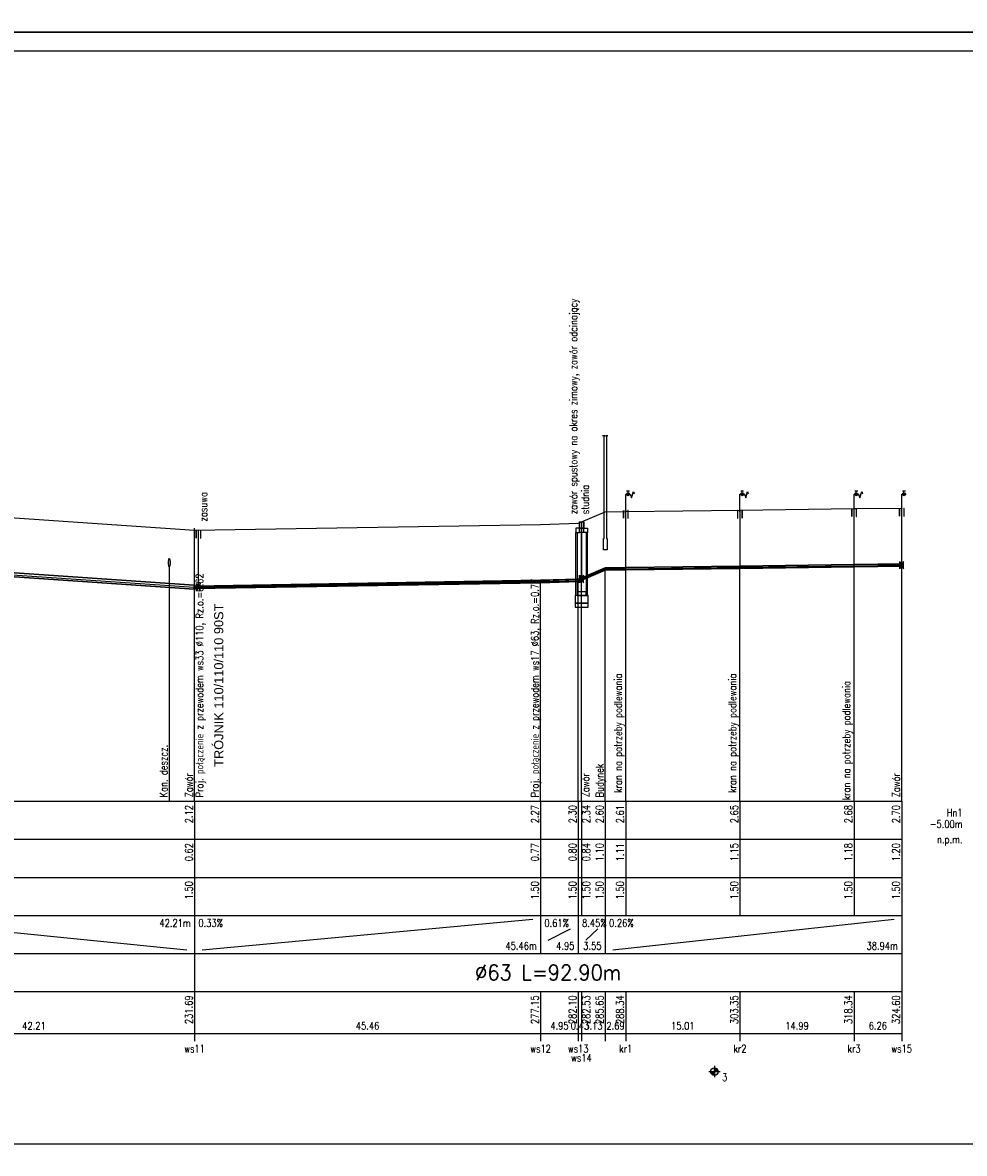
# Model space of a CAD drawing. Header units: millimetres. Extents: x -7377 to -5075, y 264 to 1193.
# Tile 10 of 23: x -6436 to -6188, y 602 to 898. Entities that reach past the tile are written whole.
import ezdxf
from ezdxf.enums import TextEntityAlignment as Align

# ---------------------------------------------------------------- set-up
doc = ezdxf.new("R2010")
doc.units = ezdxf.units.MM
doc.header["$LTSCALE"] = 2
for name, color, linetype in [('IS ddd', 2, 'Continuous'), ('ks_Wezly_1', 7, 'Continuous'), ('W_Budynki', 7, 'Continuous'), ('W_Liczby', 7, 'Continuous'), ('W_Linie_opisowe', 7, 'Continuous'), ('W_Linie_tabeli', 7, 'Continuous'), ('w_Odcinki_2', 7, 'Continuous'), ('w_Opis_PZ_2', 7, 'Continuous'), ('W_Opis_uzbr_n', 7, 'Continuous'), ('W_Opis_wl', 7, 'Continuous'), ('W_Osie', 7, 'Continuous'), ('W_Teren_istn', 3, 'Continuous'), ('W_Uzbr_podz', 7, 'Continuous'), ('w_Wezly_2', 7, 'Continuous')]:
    doc.layers.add(name, color=color, linetype=linetype)
doc.layers.add('IS opis', color=2, linetype='Continuous', lineweight=20)
doc.styles.add('GENERATED_STYLE_1', font='arial.ttf')
doc.styles.get("Standard").update_dxf_attribs({"font": 'simplex.shx', "width": 0.8})

msp = doc.modelspace()

# ---------------------------------------------------------------- linework, layer by layer
at = {"layer": 'IS ddd'}
for p, q in [((-6276.5, 775.446), (-6277.25, 775.446)), ((-6276.875, 775.001), (-6276.875, 775.446)), ((-6246.487, 775.446), (-6247.237, 775.446)), ((-6246.862, 775.001), (-6246.862, 775.446)), ((-6216.507, 775.446), (-6217.257, 775.446)), ((-6216.882, 775.001), (-6216.882, 775.446)), ((-6203.991, 775.446), (-6204.741, 775.446)), ((-6204.366, 775.001), (-6204.366, 775.446)), ((-6277.472, 769.969), (-6277.472, 774.619)), ((-6277.472, 774.619), (-6276.278, 774.619)), ((-6247.459, 769.969), (-6247.459, 774.619)), ((-6247.459, 774.619), (-6246.264, 774.619)), ((-6217.48, 769.969), (-6217.48, 774.619)), ((-6217.48, 774.619), (-6216.285, 774.619)), ((-6204.964, 769.969), (-6204.964, 774.619)), ((-6204.964, 774.619), (-6203.769, 774.619)), ((-6390.772, 750.2), (-6390.772, 765.7))]:
    msp.add_line(p, q, dxfattribs=at)
for points in [[(-6994.797, 896), (-5794.797, 896), (-5794.797, 1193), (-6994.797, 1193)], [(-6994.797, 599), (-5094.797, 599), (-5094.797, 896), (-6994.797, 896)], [(-6969.797, 604), (-5099.797, 604), (-5099.797, 891), (-6969.797, 891)], [(-6390.387, 763.1), (-6390.331, 763.1), (-6390.331, 765.1), (-6390.387, 765.1)], [(-6389.831, 750.2), (-6389.72, 750.2), (-6389.72, 765.1), (-6389.831, 765.1)], [(-6389.22, 763.1), (-6389.165, 763.1), (-6389.165, 765.1), (-6389.22, 765.1)], [(-6289.649, 765.759), (-6290.549, 765.759), (-6290.549, 764.559), (-6289.649, 764.559)], [(-6290.249, 748), (-6290.549, 748), (-6290.549, 764.559), (-6290.249, 764.559)], [(-6288.449, 765.759), (-6287.549, 765.759), (-6287.549, 764.559), (-6288.449, 764.559)], [(-6287.849, 748), (-6287.549, 748), (-6287.549, 764.559), (-6287.849, 764.559)], [(-6390.276, 749.2), (-6390.276, 751.2), (-6389.276, 749.2), (-6389.276, 751.2)], [(-6290.249, 748), (-6287.849, 748), (-6287.849, 749), (-6290.249, 749)], [(-6290.777, 746), (-6287.321, 746), (-6287.321, 748), (-6290.777, 748)], [(-6290.777, 745), (-6287.321, 745), (-6287.321, 746), (-6290.777, 746)]]:
    msp.add_lwpolyline(points, close=True, dxfattribs=at)
for points in [[(-6276.278, 774.619), (-6275.955, 773.673), (-6275.451, 775.338), (-6275.297, 774.738)], [(-6246.264, 774.619), (-6245.941, 773.673), (-6245.438, 775.338), (-6245.283, 774.738)], [(-6216.285, 774.619), (-6215.962, 773.673), (-6215.458, 775.338), (-6215.304, 774.738)]]:
    msp.add_lwpolyline(points, dxfattribs=at)
at = {"layer": 'IS ddd', "const_width": 0.1}
msp.add_lwpolyline([(-6390.387, 765.1), (-6389.165, 765.1)], dxfattribs=at)
at = {"layer": 'IS ddd'}
for centre in [(-6276.875, 774.619), (-6246.862, 774.619), (-6216.882, 774.619), (-6204.366, 774.619)]:
    msp.add_circle(centre, 0.382, dxfattribs=at)
at = {"layer": 'ks_Wezly_1'}
for p, q in [((-6288.449, 765.759), (-6289.649, 765.759)), ((-6288.449, 764.559), (-6289.649, 764.559))]:
    msp.add_line(p, q, dxfattribs=at)
msp.add_lwpolyline([(-6289.673, 765.759), (-6288.425, 765.759), (-6288.425, 767.259), (-6289.673, 767.259)], close=True, dxfattribs=at)
at = {"layer": 'W_Budynki'}
msp.add_lwpolyline([(-6282.151, 790), (-6282.751, 790), (-6282.551, 790), (-6282.551, 763), (-6282.351, 763), (-6282.351, 760), (-6282.851, 760), (-6282.851, 760), (-6283.351, 760), (-6283.351, 763), (-6283.151, 763), (-6283.151, 790), (-6282.951, 790), (-6283.551, 790)], dxfattribs=at)
at = {"layer": 'W_Liczby'}
for p, q in [((-6254.826, 622.257), (-6253.487, 623.743)), ((-6254.772, 622.212), (-6253.541, 623.788)), ((-6254.716, 622.171), (-6253.597, 623.829)), ((-6254.657, 622.134), (-6253.657, 623.866)), ((-6254.595, 622.101), (-6253.718, 623.899)), ((-6254.531, 622.073), (-6253.782, 623.927)), ((-6254.466, 622.049), (-6253.848, 623.951)), ((-6254.398, 622.03), (-6253.915, 623.97)), ((-6254.33, 622.015), (-6253.983, 623.985)), ((-6254.261, 622.005), (-6254.052, 623.995)), ((-6254.191, 622.001), (-6254.122, 623.999)), ((-6254.157, 624.5), (-6254.157, 621.5)), ((-6255.657, 623), (-6252.657, 623)), ((-6255.154, 622.93), (-6253.159, 623.07)), ((-6255.147, 622.861), (-6253.166, 623.139)), ((-6255.135, 622.792), (-6253.178, 623.208)), ((-6255.118, 622.724), (-6253.195, 623.276)), ((-6255.096, 622.658), (-6253.217, 623.342)), ((-6255.07, 622.593), (-6253.243, 623.407)), ((-6255.039, 622.531), (-6253.274, 623.469)), ((-6255.005, 622.47), (-6253.309, 623.53)), ((-6254.966, 622.412), (-6253.348, 623.588)), ((-6254.923, 622.357), (-6253.391, 623.643)), ((-6254.876, 622.305), (-6253.437, 623.695))]:
    msp.add_line(p, q, dxfattribs=at)
msp.add_circle((-6254.157, 623), 1, dxfattribs=at)
at = {"layer": 'W_Linie_opisowe'}
msp.add_line((-6397.417, 755.657), (-6397.417, 694), dxfattribs=at)
at = {"layer": 'W_Linie_tabeli'}
for p, q in [((-6854.157, 694), (-6204.964, 694)), ((-6390.772, 694), (-6390.772, 664)), ((-6299.848, 694), (-6299.848, 664)), ((-6289.955, 694), (-6289.955, 664)), ((-6289.105, 694), (-6289.105, 664)), ((-6282.851, 694), (-6282.851, 664)), ((-6277.472, 694), (-6277.472, 664)), ((-6247.459, 694), (-6247.459, 664)), ((-6217.48, 694), (-6217.48, 664)), ((-6204.964, 694), (-6204.964, 664)), ((-6204.964, 694), (-6204.964, 633)), ((-6854.157, 684), (-6204.964, 684)), ((-6854.157, 674), (-6204.964, 674)), ((-6854.157, 664), (-6204.964, 664)), ((-6473.183, 663), (-6392.772, 655)), ((-6390.772, 664), (-6390.772, 654)), ((-6388.772, 655), (-6301.848, 663)), ((-6299.848, 664), (-6299.848, 654)), ((-6289.955, 664), (-6289.955, 654)), ((-6282.851, 664), (-6282.851, 654)), ((-6280.851, 655), (-6206.964, 663)), ((-6204.964, 664), (-6204.964, 654)), ((-6297.848, 657.5), (-6291.955, 660.5)), ((-6287.955, 657.5), (-6284.851, 660.5)), ((-6854.157, 654), (-6204.964, 654)), ((-6390.772, 654), (-6390.772, 644)), ((-6204.964, 654), (-6204.964, 644)), ((-6854.157, 644), (-6204.964, 644)), ((-6390.772, 644), (-6390.772, 631)), ((-6299.848, 644), (-6299.848, 631)), ((-6289.955, 644), (-6289.955, 631)), ((-6289.105, 644), (-6289.105, 631)), ((-6282.851, 644), (-6282.851, 631)), ((-6277.472, 644), (-6277.472, 631)), ((-6247.459, 644), (-6247.459, 631)), ((-6217.48, 644), (-6217.48, 631)), ((-6204.964, 644), (-6204.964, 631)), ((-6854.157, 633), (-6204.964, 633))]:
    msp.add_line(p, q, dxfattribs=at)
for points in [[(-6204.964, 694), (-6204.964, 771)], [(-6282.851, 694), (-6282.851, 755)], [(-6277.472, 694), (-6277.472, 755.069)], [(-6247.459, 694), (-6247.459, 755.454)], [(-6217.48, 694), (-6217.48, 755.839)], [(-6299.848, 694), (-6299.848, 751.7)], [(-6289.955, 694), (-6289.955, 752)], [(-6289.105, 694), (-6289.105, 752.359)], [(-6390.772, 694), (-6390.772, 750.2)]]:
    msp.add_lwpolyline(points, dxfattribs=at)
at = {"layer": 'w_Odcinki_2'}
for points in [[(-6475.183, 756.524), (-6390.877, 750.731), (-6390.877, 750.757), (-6475.183, 756.55)], [(-6475.183, 755.476), (-6390.877, 749.683), (-6390.877, 749.657), (-6475.183, 755.45)], [(-6289.045, 752.685), (-6282.851, 755.3), (-6282.851, 755.315), (-6289.045, 752.699)], [(-6289.045, 752.084), (-6282.851, 754.7), (-6282.851, 754.685), (-6289.045, 752.07)], [(-6282.851, 755.3), (-6277.532, 755.368), (-6277.532, 755.383), (-6282.851, 755.315)], [(-6282.851, 754.7), (-6277.532, 754.768), (-6277.532, 754.753), (-6282.851, 754.685)], [(-6277.412, 755.37), (-6247.519, 755.754), (-6247.519, 755.769), (-6277.412, 755.385)], [(-6277.412, 754.77), (-6247.519, 755.154), (-6247.519, 755.139), (-6277.412, 754.755)], [(-6247.399, 755.755), (-6217.54, 756.139), (-6217.54, 756.154), (-6247.399, 755.77)], [(-6247.399, 755.155), (-6217.54, 755.538), (-6217.54, 755.524), (-6247.399, 755.14)], [(-6217.42, 756.14), (-6205.024, 756.299), (-6205.024, 756.314), (-6217.42, 756.155)], [(-6217.42, 755.54), (-6205.024, 755.699), (-6205.024, 755.684), (-6217.42, 755.525)], [(-6390.668, 750.502), (-6299.848, 752), (-6299.848, 752.015), (-6390.668, 750.517)], [(-6299.848, 752), (-6289.955, 752.3), (-6289.955, 752.315), (-6299.848, 752.015)], [(-6299.848, 751.4), (-6289.955, 751.7), (-6289.955, 751.685), (-6299.848, 751.385)], [(-6289.955, 752.3), (-6289.165, 752.634), (-6289.165, 752.649), (-6289.955, 752.315)], [(-6289.955, 751.7), (-6289.165, 752.034), (-6289.165, 752.019), (-6289.955, 751.685)], [(-6390.668, 749.902), (-6299.848, 751.4), (-6299.848, 751.385), (-6390.668, 749.887)]]:
    msp.add_lwpolyline(points, close=True, dxfattribs=at)
at = {"layer": 'W_Opis_wl'}
for radius in [0.315, 0.3]:
    msp.add_circle((-6299.848, 751.7), radius, dxfattribs=at)
for major_axis, ratio in [((0, -0.55), 0.2), ((0, -0.524), 0.1998855)]:
    msp.add_ellipse((-6390.772, 750.2), major_axis=major_axis, ratio=ratio, dxfattribs=at)
at = {"layer": 'W_Osie'}
for p, q in [((-6475.183, 756), (-6390.877, 750.207)), ((-6289.045, 752.385), (-6282.851, 755)), ((-6282.851, 755), (-6277.532, 755.068)), ((-6277.412, 755.07), (-6247.519, 755.454)), ((-6247.399, 755.455), (-6217.54, 755.839)), ((-6217.42, 755.84), (-6205.024, 755.999)), ((-6390.668, 750.202), (-6299.848, 751.7)), ((-6299.848, 751.7), (-6289.955, 752)), ((-6289.955, 752), (-6289.165, 752.334))]:
    msp.add_line(p, q, dxfattribs=at)
at = {"layer": 'W_Teren_istn'}
msp.add_lwpolyline([(-6854.157, 817.4), (-6821.363, 815), (-6797.783, 806.7), (-6713.522, 799), (-6692.723, 795.5), (-6615.721, 787.2), (-6606.558, 785.159), (-6572.164, 777.5), (-6529.852, 774.1), (-6475.183, 771), (-6390.772, 765.2), (-6299.848, 766.7), (-6289.955, 767), (-6289.105, 767.359), (-6282.851, 770), (-6277.472, 770.069), (-6247.459, 770.454), (-6217.48, 770.839), (-6204.964, 771)], dxfattribs=at)
at = {"layer": 'W_Uzbr_podz'}
for major_axis in [(0, -1.1), (0, -1)]:
    msp.add_ellipse((-6397.417, 756.657), major_axis=major_axis, ratio=0.2, dxfattribs=at)
at = {"layer": 'w_Wezly_2'}
for p, q in [((-6277.472, 755.384), (-6277.532, 755.383)), ((-6277.532, 755.383), (-6277.532, 754.753)), ((-6277.472, 755.369), (-6277.532, 755.368)), ((-6277.532, 754.768), (-6277.472, 754.769)), ((-6277.532, 754.753), (-6277.472, 754.754)), ((-6277.412, 755.385), (-6277.472, 755.384)), ((-6277.412, 755.37), (-6277.472, 755.369)), ((-6277.472, 754.769), (-6277.412, 754.77)), ((-6277.472, 754.754), (-6277.412, 754.755)), ((-6277.412, 754.755), (-6277.412, 755.385)), ((-6247.459, 755.769), (-6247.519, 755.769)), ((-6247.519, 755.769), (-6247.519, 755.139)), ((-6247.459, 755.754), (-6247.519, 755.754)), ((-6247.519, 755.154), (-6247.459, 755.154)), ((-6247.519, 755.139), (-6247.459, 755.139)), ((-6247.399, 755.77), (-6247.459, 755.769)), ((-6247.399, 755.755), (-6247.459, 755.754)), ((-6247.459, 755.154), (-6247.399, 755.155)), ((-6247.459, 755.139), (-6247.399, 755.14)), ((-6247.399, 755.14), (-6247.399, 755.77)), ((-6217.48, 756.154), (-6217.54, 756.154)), ((-6217.54, 756.154), (-6217.54, 755.524)), ((-6217.48, 756.139), (-6217.54, 756.139)), ((-6217.54, 755.538), (-6217.48, 755.539)), ((-6217.54, 755.524), (-6217.48, 755.524)), ((-6217.42, 756.155), (-6217.48, 756.154)), ((-6217.42, 756.14), (-6217.48, 756.139)), ((-6217.48, 755.539), (-6217.42, 755.54)), ((-6217.48, 755.524), (-6217.42, 755.525)), ((-6217.42, 755.525), (-6217.42, 756.155))]:
    msp.add_line(p, q, dxfattribs=at)
at = {"layer": 'w_Wezly_2', "const_width": 0.1}
for points in [[(-6278.084, 770.354), (-6276.861, 770.354)], [(-6248.07, 770.354), (-6246.848, 770.354)], [(-6218.091, 770.739), (-6216.869, 770.739)], [(-6205.575, 770.9), (-6204.353, 770.9)], [(-6289.716, 767.259), (-6288.493, 767.259)]]:
    msp.add_lwpolyline(points, dxfattribs=at)
at = {"layer": 'w_Wezly_2'}
for points in [[(-6278.084, 768.354), (-6278.028, 768.354), (-6278.028, 770.354), (-6278.084, 770.354)], [(-6277.528, 755.369), (-6277.417, 755.369), (-6277.417, 769.969), (-6277.528, 769.969)], [(-6276.917, 768.354), (-6276.861, 768.354), (-6276.861, 770.354), (-6276.917, 770.354)], [(-6248.07, 768.354), (-6248.015, 768.354), (-6248.015, 770.354), (-6248.07, 770.354)], [(-6247.515, 755.754), (-6247.403, 755.754), (-6247.403, 770.354), (-6247.515, 770.354)], [(-6246.903, 768.354), (-6246.848, 768.354), (-6246.848, 770.354), (-6246.903, 770.354)], [(-6218.091, 768.739), (-6218.035, 768.739), (-6218.035, 770.739), (-6218.091, 770.739)], [(-6217.535, 756.139), (-6217.424, 756.139), (-6217.424, 770.739), (-6217.535, 770.739)], [(-6216.924, 768.739), (-6216.869, 768.739), (-6216.869, 770.739), (-6216.924, 770.739)], [(-6205.575, 768.9), (-6205.519, 768.9), (-6205.519, 770.9), (-6205.575, 770.9)], [(-6205.019, 756), (-6204.908, 756), (-6204.908, 770.9), (-6205.019, 770.9)], [(-6204.408, 768.9), (-6204.353, 768.9), (-6204.353, 770.9), (-6204.408, 770.9)], [(-6289.716, 765.259), (-6289.66, 765.259), (-6289.66, 767.259), (-6289.716, 767.259)], [(-6289.16, 752.359), (-6289.049, 752.359), (-6289.049, 767.259), (-6289.16, 767.259)], [(-6288.549, 765.259), (-6288.493, 765.259), (-6288.493, 767.259), (-6288.549, 767.259)], [(-6205.464, 755), (-6205.464, 757), (-6204.464, 755), (-6204.464, 757)], [(-6289.605, 751.359), (-6289.605, 753.359), (-6288.605, 751.359), (-6288.605, 753.359)]]:
    msp.add_lwpolyline(points, close=True, dxfattribs=at)

# ---------------------------------------------------------------- texts
at = {"layer": 'IS ddd', "width": 0.8}
for s, p in [('zawór spustowy na okres zimowy, zawór odcinający', (-6290.255, 769.361)), ('studnia', (-6287.135, 769.361)), ('zasuwa', (-6387.449, 767.454)), ('kran na potrzeby podlewania', (-6278.474, 696.182)), ('kran na potrzeby podlewania', (-6248.46, 696.182)), ('kran na potrzeby podlewania', (-6218.481, 694.24))]:
    msp.add_text(s, height=2, rotation=90, dxfattribs=at).set_placement(p)
at = {"layer": 'IS opis', "style": 'GENERATED_STYLE_1'}
msp.add_text('TRÓJNIK 110/110/110 90ST', height=2.4, rotation=90.00117, dxfattribs=at).set_placement((-6383.222, 703.035))
at = {"layer": 'W_Liczby', "width": 0.8}
for s, p in [('2.12', (-6391.272, 693)), ('2.27', (-6300.348, 693)), ('2.30', (-6290.455, 693)), ('2.34', (-6286.855, 693)), ('2.60', (-6283.351, 693)), ('2.61', (-6277.972, 693)), ('2.65', (-6247.959, 693)), ('2.68', (-6217.98, 693)), ('2.70', (-6205.464, 693)), ('0.62', (-6391.272, 683)), ('0.77', (-6300.348, 683)), ('0.80', (-6290.455, 683)), ('0.84', (-6286.855, 683)), ('1.10', (-6283.351, 683)), ('1.11', (-6277.972, 683)), ('1.15', (-6247.959, 683)), ('1.18', (-6217.98, 683)), ('1.20', (-6205.464, 683)), ('1.50', (-6391.272, 673)), ('1.50', (-6300.348, 673)), ('1.50', (-6290.455, 673)), ('1.50', (-6286.855, 673)), ('1.50', (-6283.351, 673)), ('1.50', (-6277.972, 673)), ('1.50', (-6247.959, 673)), ('1.50', (-6217.98, 673)), ('1.50', (-6205.464, 673)), ('231.69', (-6391.272, 643)), ('277.15', (-6300.348, 643)), ('282.10', (-6290.455, 643)), ('282.53', (-6286.855, 643)), ('285.65', (-6283.351, 643)), ('288.34', (-6277.972, 643)), ('303.35', (-6247.959, 643)), ('318.34', (-6217.98, 643)), ('324.60', (-6205.464, 643))]:
    msp.add_text(s, height=2, rotation=90, dxfattribs=at).set_placement(p, align=Align.RIGHT)
for s, p in [('42.21m', (-6391.772, 661)), ('45.46m', (-6300.848, 655)), ('4.95', (-6290.955, 655)), ('3.55', (-6283.851, 655)), ('38.94m', (-6205.964, 655))]:
    msp.add_text(s, height=2, dxfattribs=at).set_placement(p, align=Align.RIGHT)
for s, p in [('0.33%', (-6389.772, 661)), ('0.61%', (-6298.848, 661)), ('8.45%', (-6288.955, 661)), ('0.26%', (-6281.851, 661)), ('3', (-6252.157, 620.5))]:
    msp.add_text(s, height=2, dxfattribs=at).set_placement(p)
at = {"layer": 'W_Liczby', "width": 0.865236}
msp.add_text('%%C63 L=92.90m', height=4, dxfattribs=at).set_placement((-6317.068, 647), (-6278.668, 647), align=Align.FIT)
at = {"layer": 'W_Liczby', "width": 0.8}
for s, p in [('42.21', (-6432.978, 634)), ('45.46', (-6345.31, 634)), ('4.95', (-6294.901, 634)), ('0.43', (-6289.53, 634)), ('3.13', (-6285.978, 634)), ('2.69', (-6280.162, 634)), ('15.01', (-6262.466, 634)), ('14.99', (-6232.469, 634)), ('6.26', (-6211.222, 634)), ('ws11', (-6390.772, 628)), ('ws12', (-6299.848, 628)), ('ws13', (-6289.955, 628)), ('kr1', (-6277.472, 628)), ('kr2', (-6247.459, 628)), ('kr3', (-6217.48, 628)), ('ws15', (-6204.964, 628)), ('ws14', (-6289.105, 625.6))]:
    msp.add_text(s, height=2, dxfattribs=at).set_placement(p, align=Align.CENTER)
at = {"layer": 'W_Linie_tabeli', "width": 0.8}
for s, p in [('Hn1', (-6188.964, 690)), ('-5.00m', (-6188.964, 687)), ('n.p.m.', (-6188.964, 683))]:
    msp.add_text(s, height=2, dxfattribs=at).set_placement(p, align=Align.RIGHT)
at = {"layer": 'w_Opis_PZ_2', "width": 0.8}
for s, p in [('Budynek', (-6283.351, 695)), ('Zawór', (-6391.272, 695)), ('Zawór', (-6287.105, 695)), ('Zawór', (-6205.464, 695))]:
    msp.add_text(s, height=2, rotation=90, dxfattribs=at).set_placement(p)
at = {"layer": 'W_Opis_uzbr_n', "width": 0.8}
msp.add_text('Kan. deszcz.', height=2, rotation=90, dxfattribs=at).set_placement((-6397.917, 695))
at = {"layer": 'W_Opis_wl', "width": 0.8}
for s, p in [('Proj. połączenie z przewodem ws33 %%C110, Rz.o.=0.62', (-6388.472, 695)), ('Proj. połączenie z przewodem ws17 %%C63, Rz.o.=0.77', (-6300.348, 695))]:
    msp.add_text(s, height=2, rotation=90, dxfattribs=at).set_placement(p)

doc.saveas('drawing.dxf')
